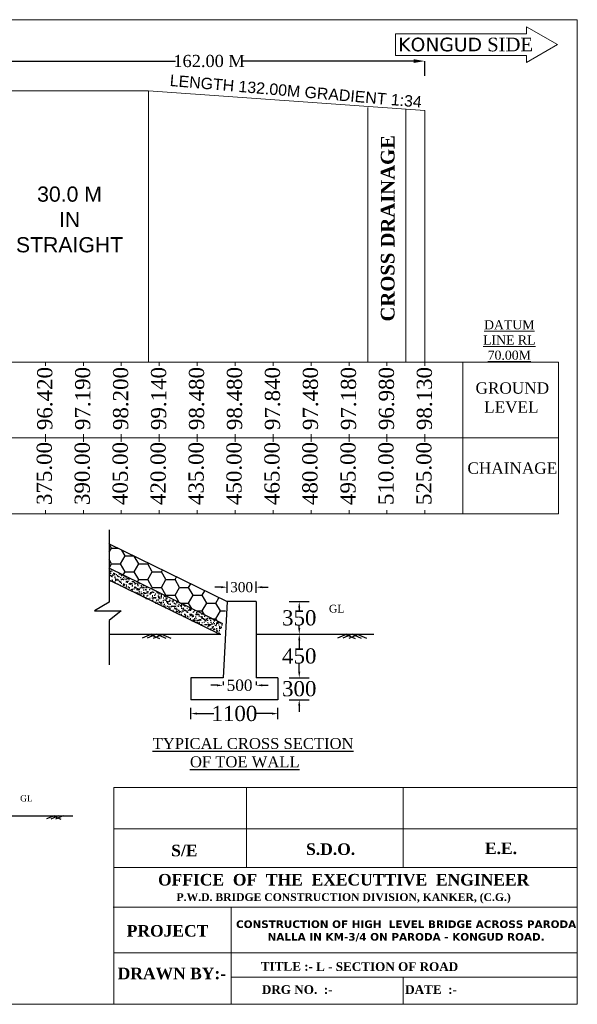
# Model space of a CAD drawing. Header units: millimetres. Extents: x 103078 to 27643434, y -3207472 to 1166784.
# Tile 3 of 3: x 27569963 to 27643434, y 1037116 to 1166784. Entities that reach past the tile are written whole.
import ezdxf

# ---------------------------------------------------------------- set-up
doc = ezdxf.new("R2010")
doc.units = ezdxf.units.MM
doc.header["$LTSCALE"] = 60
doc.header["$MEASUREMENT"] = 0
doc.linetypes.add('ACAD_ISO03W100', pattern=[30, 12, -18])
doc.layers.add('PDF_H.F.L.', color=7, linetype='ACAD_ISO03W100')
doc.layers.add('PDF_TEXT', color=7, linetype='Continuous')
doc.styles.add('Annotative', font='arial.ttf')
doc.styles.add('PDF Arial Bold', font='times.ttf')
doc.styles.add('style1', font='txt.shx', dxfattribs={"height": 1})
doc.dimstyles.get("Standard").update_dxf_attribs({"dimtxt": 400, "dimasz": 215, "dimexe": 0.18, "dimexo": 0.0625, "dimgap": 0.09, "dimtad": 0, "dimtih": 1, "dimtoh": 1, "dimdec": 0, "dimzin": 4, "dimdsep": 46, "dimtxsty": 'Standard', "dimblk": 'OPEN90', "dimcen": 0, "dimadec": 0, "dimazin": 1, "dimtfac": 1, "dimtdec": 0, "dimtix": 1, "dimtofl": 0, "dimtmove": 0, "dimatfit": 3, "dimldrblk": 'OPEN30', "dimfxl": 1, "dimtolj": 1, "dimtzin": 0, "dimarcsym": 0})

# ---------------------------------------------------------------- blocks, each defined once
blk = doc.blocks.new('*D190')
at = {"color": 0, "linetype": 'Continuous', "lineweight": -2, "transparency": 16777216}
for p, q in [((27596494, 1092050), (27595694, 1092050)), ((27597294, 1092050), (27597294, 1092050)), ((27601119, 1092050), (27601119, 1092050)), ((27601919, 1092050), (27602719, 1092050))]:
    blk.add_line(p, q, dxfattribs=at)
at = {"color": 0, "linetype": 'Continuous', "lineweight": 9, "transparency": 16777216}
for points in [[(27596494, 1092183), (27596494, 1091916), (27597294, 1092050)], [(27601919, 1092183), (27601919, 1091916), (27601119, 1092050)]]:
    blk.add_solid(points, dxfattribs=at)
at = {"layer": 'Defpoints', "color": 0, "linetype": 'Continuous', "lineweight": 9, "transparency": 16777216}
for p in [(27597294, 1092050), (27601119, 1092050), (27601119, 1092050)]:
    blk.add_point(p, dxfattribs=at)
at = {"color": 0, "linetype": 'Continuous', "transparency": 16777216, "insert": (27599207, 1092050), "char_height": 400, "attachment_point": 5}
blk.add_mtext('\\A1;{\\fTimes New Roman|b0|i0|c0|p18;\\H3.33333x;300}', dxfattribs=at)
blk = doc.blocks.new('*D191')
at = {"color": 0, "linetype": 'Continuous', "lineweight": -2, "transparency": 16777216}
for p, q in [((27592513, 1075401), (27592513, 1075401)), ((27593313, 1075401), (27595523, 1075401)), ((27603188, 1075401), (27600978, 1075401)), ((27603988, 1075401), (27603988, 1075401))]:
    blk.add_line(p, q, dxfattribs=at)
at = {"color": 0, "linetype": 'Continuous', "lineweight": 9, "transparency": 16777216}
for points in [[(27593313, 1075534), (27593313, 1075267), (27592513, 1075401)], [(27603188, 1075534), (27603188, 1075267), (27603988, 1075401)]]:
    blk.add_solid(points, dxfattribs=at)
at = {"layer": 'Defpoints', "color": 0, "linetype": 'Continuous', "lineweight": 9, "transparency": 16777216}
for p in [(27592513, 1075401), (27603988, 1075401), (27603988, 1075401)]:
    blk.add_point(p, dxfattribs=at)
at = {"color": 0, "linetype": 'Continuous', "transparency": 16777216, "insert": (27598251, 1075401), "char_height": 400, "attachment_point": 5}
blk.add_mtext('\\A1;{\\fTimes New Roman|b0|i0|c0|p18;\\H5x;1100}', dxfattribs=at)
blk = doc.blocks.new('*D192')
at = {"color": 0, "linetype": 'Continuous', "lineweight": -2, "transparency": 16777216}
for p, q in [((27595953, 1079125), (27595153, 1079125)), ((27596753, 1079614), (27596753, 1079125)), ((27601119, 1079614), (27601119, 1079125)), ((27601919, 1079125), (27602719, 1079125))]:
    blk.add_line(p, q, dxfattribs=at)
at = {"color": 0, "linetype": 'Continuous', "lineweight": 9, "transparency": 16777216}
for points in [[(27595953, 1079259), (27595953, 1078992), (27596753, 1079125)], [(27601919, 1079259), (27601919, 1078992), (27601119, 1079125)]]:
    blk.add_solid(points, dxfattribs=at)
at = {"layer": 'Defpoints', "color": 0, "linetype": 'Continuous', "lineweight": 9, "transparency": 16777216}
for p in [(27596753, 1079614), (27601119, 1079614), (27601119, 1079125)]:
    blk.add_point(p, dxfattribs=at)
at = {"color": 0, "linetype": 'Continuous', "transparency": 16777216, "insert": (27598936, 1079125), "char_height": 400, "attachment_point": 5}
blk.add_mtext('\\A1;{\\fTimes New Roman|b0|i0|c0|p18;\\H3.75x;500}', dxfattribs=at)
blk = doc.blocks.new('*D193')
at = {"color": 0, "linetype": 'Continuous', "lineweight": -2, "transparency": 16777216}
for p, q in [((27606796, 1090143), (27606796, 1090143)), ((27606796, 1089343), (27606796, 1089017)), ((27606796, 1086656), (27606796, 1086982)), ((27606796, 1085856), (27606796, 1085856))]:
    blk.add_line(p, q, dxfattribs=at)
at = {"color": 0, "linetype": 'Continuous', "lineweight": 9, "transparency": 16777216}
for points in [[(27606663, 1089343), (27606929, 1089343), (27606796, 1090143)], [(27606663, 1086656), (27606929, 1086656), (27606796, 1085856)]]:
    blk.add_solid(points, dxfattribs=at)
at = {"layer": 'Defpoints', "color": 0, "linetype": 'Continuous', "lineweight": 9, "transparency": 16777216}
for p in [(27606796, 1090143), (27606796, 1090143), (27606796, 1085856)]:
    blk.add_point(p, dxfattribs=at)
at = {"color": 0, "linetype": 'Continuous', "transparency": 16777216, "insert": (27606796, 1088000), "char_height": 400, "attachment_point": 5}
blk.add_mtext('\\A1;{\\fTimes New Roman|b0|i0|c0|p18;\\H5x;350}', dxfattribs=at)
blk = doc.blocks.new('*D194')
at = {"color": 0, "linetype": 'Continuous', "lineweight": -2, "transparency": 16777216}
for p, q in [((27606796, 1085856), (27606795, 1085856)), ((27606796, 1085056), (27606796, 1083997)), ((27606796, 1080903), (27606796, 1081962)), ((27606796, 1080103), (27606796, 1080103))]:
    blk.add_line(p, q, dxfattribs=at)
at = {"color": 0, "linetype": 'Continuous', "lineweight": 9, "transparency": 16777216}
for points in [[(27606662, 1085056), (27606929, 1085056), (27606796, 1085856)], [(27606662, 1080903), (27606929, 1080903), (27606796, 1080103)]]:
    blk.add_solid(points, dxfattribs=at)
at = {"layer": 'Defpoints', "color": 0, "linetype": 'Continuous', "lineweight": 9, "transparency": 16777216}
for p in [(27606796, 1085856), (27606796, 1085856), (27606796, 1080103)]:
    blk.add_point(p, dxfattribs=at)
at = {"color": 0, "linetype": 'Continuous', "transparency": 16777216, "insert": (27606796, 1082979), "char_height": 400, "attachment_point": 5}
blk.add_mtext('\\A1;{\\fTimes New Roman|b0|i0|c0|p18;\\H5x;450}', dxfattribs=at)
blk = doc.blocks.new('*D195')
at = {"color": 0, "linetype": 'Continuous', "lineweight": -2, "transparency": 16777216}
for p, q in [((27606796, 1080903), (27606796, 1081703)), ((27606796, 1080103), (27606796, 1080103)), ((27606796, 1077234), (27606796, 1077234)), ((27606796, 1076434), (27606796, 1075634))]:
    blk.add_line(p, q, dxfattribs=at)
at = {"color": 0, "linetype": 'Continuous', "lineweight": 9, "transparency": 16777216}
for points in [[(27606663, 1080903), (27606929, 1080903), (27606796, 1080103)], [(27606663, 1076434), (27606929, 1076434), (27606796, 1077234)]]:
    blk.add_solid(points, dxfattribs=at)
at = {"layer": 'Defpoints', "color": 0, "linetype": 'Continuous', "lineweight": 9, "transparency": 16777216}
for p in [(27606796, 1080103), (27606796, 1080103), (27606796, 1077234)]:
    blk.add_point(p, dxfattribs=at)
at = {"color": 0, "linetype": 'Continuous', "transparency": 16777216, "insert": (27606796, 1078668), "char_height": 400, "attachment_point": 5}
blk.add_mtext('\\A1;{\\fTimes New Roman|b0|i0|c0|p18;\\H5x;300}', dxfattribs=at)
blk = doc.blocks.new('*D183')
at = {"color": 0, "linetype": 'Continuous', "lineweight": -2, "ltscale": 2, "transparency": 16777216}
for p, q in [((27566474, 1158636), (27566474, 1161332)), ((27567974, 1161332), (27590486, 1161332)), ((27621854, 1161332), (27599347, 1161332)), ((27623354, 1159383), (27623354, 1161332))]:
    blk.add_line(p, q, dxfattribs=at)
at = {"color": 0, "linetype": 'Continuous', "lineweight": 9, "ltscale": 2, "transparency": 16777216}
for points in [[(27567974, 1161582), (27567974, 1161082), (27566474, 1161332)], [(27621854, 1161582), (27621854, 1161082), (27623354, 1161332)]]:
    blk.add_solid(points, dxfattribs=at)
at = {"layer": 'Defpoints', "color": 0, "linetype": 'Continuous', "lineweight": 9, "ltscale": 2, "transparency": 16777216}
for p in [(27623354, 1161332), (27623354, 1159383), (27566474, 1158636)]:
    blk.add_point(p, dxfattribs=at)
at = {"color": 0, "linetype": 'Continuous', "lineweight": 9, "ltscale": 2, "transparency": 16777216, "insert": (27594916, 1161332), "char_height": 1500, "attachment_point": 5, "style": 'PDF Arial Bold'}
blk.add_mtext('\\A1;{\\H1.06667x;162.00 M}', dxfattribs=at)

msp = doc.modelspace()

# ---------------------------------------------------------------- hatches: boundary and pattern name
at = {"linetype": 'Continuous'}
h = msp.add_hatch(dxfattribs=at)
h.set_pattern_fill('HONEY', color=256, scale=9562.5)
h.set_pattern_definition([(0, (6796173.2, 4110576.3), (1792.96875, 1035.17099), [1195.3125, -2390.625]), (120, (6796173.2, 4110576.3), (-1792.96875, 1035.17099), [1195.3125, -2390.625]), (60, (6796173.2, 4110576.3), (4e-13, 2070.34198), [-2390.625, 1195.3125])])
h.paths.add_polyline_path([(27581741.5, 1097756.5), (27581741.5, 1094566.7), (27596738.2, 1087223.1), (27597294.4, 1090143.4)])
h = msp.add_hatch(dxfattribs=at)
h.set_pattern_fill('AR-SAND', color=256, scale=286.875)
h.set_pattern_definition([(37.5, (6796173.24, 4110576.3), (-18.07122, 552.757569), [0, -436.05, 0, -487.6875, 0, -466.171875]), (7.5, (6796173.24, 4110576.3), (507.704692, 809.603152), [0, -235.2375, 0, -393.01875, 0, -150.609375]), (327.5, (6795820.4, 4110576.3), (893.369447, 1.623441), [0, -143.4375, 0, -516.375, 0, -674.15625]), (317.5, (6795820.4, 4110576.3), (862.38257, 251.783178), [0, -71.71875, 0, -338.5125, 0, -387.28125])])
h.paths.add_polyline_path([(27581741.5, 1092969.6), (27596268.8, 1085855.9), (27596477.8, 1085855.9), (27596738.2, 1087223.1), (27581741.5, 1094566.7)])

# ---------------------------------------------------------------- linework, layer by layer
at = {"color": 7, "linetype": 'Continuous', "lineweight": 9, "ltscale": 2}
for p, q in [((27543354, 1157403.7), (27586949, 1157403.7)), ((27586949, 1157403.7), (27623354, 1154803.7)), ((27586949, 1157403.7), (27586949, 1121703.7)), ((27615854, 1121703.7), (27615854, 1155221.7)), ((27620854, 1121703.7), (27620854, 1154943)), ((27623354, 1121703.7), (27623354, 1154803.7)), ((27558354, 1121703.7), (27581454, 1121703.7)), ((27573354, 1121703.7), (27573354, 1121203.7)), ((27573354, 1121703.7), (27573354, 1121203.7)), ((27573354, 1121703.7), (27573354, 1121203.7)), ((27575834, 1121703.7), (27580834, 1121703.7)), ((27578354, 1121703.7), (27588354, 1121703.7)), ((27578354, 1121703.7), (27578354, 1121203.7)), ((27583354, 1121703.7), (27583354, 1121203.7)), ((27588354, 1121703.7), (27590854, 1121703.7)), ((27588354, 1121703.7), (27595854, 1121703.7)), ((27588354, 1121703.7), (27588354, 1121203.7)), ((27593354, 1121703.7), (27593354, 1121203.7)), ((27595834, 1121703.7), (27600834, 1121703.7)), ((27598354, 1121703.7), (27598354, 1121203.7)), ((27600834, 1121703.7), (27605834, 1121703.7)), ((27603354, 1121703.7), (27628354, 1121703.7)), ((27603354, 1121703.7), (27628354, 1121703.7)), ((27603354, 1121703.7), (27603354, 1121203.7)), ((27605834, 1121703.7), (27608334, 1121703.7)), ((27608354, 1121703.7), (27608354, 1121203.7)), ((27613354, 1121703.7), (27613354, 1121203.7)), ((27613371.5, 1121703.7), (27613371.5, 1121203.7)), ((27613371.5, 1121703.7), (27613371.5, 1121203.7)), ((27618354, 1121703.7), (27618354, 1121203.7)), ((27623354, 1121703.7), (27623354, 1121203.7)), ((27628354, 1121703.7), (27640945, 1121703.7)), ((27628354, 1101703.7), (27628354, 1121703.7)), ((27628354, 1121703.7), (27628354, 1121203.7)), ((27640945, 1101703.7), (27640945, 1121703.7)), ((27558354, 1111703.7), (27581454, 1111703.7)), ((27573354, 1112203.7), (27573354, 1111203.7)), ((27573354, 1112203.7), (27573354, 1111203.7)), ((27573354, 1111703.7), (27580834, 1111703.7)), ((27578354, 1112203.7), (27578354, 1111203.7)), ((27578354, 1111703.7), (27593354, 1111703.7)), ((27583354, 1112203.7), (27583354, 1111203.7)), ((27588354, 1112203.7), (27588354, 1111203.7)), ((27588354, 1111703.7), (27593354, 1111703.7)), ((27590854, 1111703.7), (27595854, 1111703.7)), ((27593354, 1112203.7), (27593354, 1111203.7)), ((27595834, 1111703.7), (27600834, 1111703.7)), ((27598354, 1112203.7), (27598354, 1111203.7)), ((27600834, 1111703.7), (27605834, 1111703.7)), ((27603354, 1112203.7), (27603354, 1111203.7)), ((27603354, 1111703.7), (27628354, 1111703.7)), ((27603354, 1111703.7), (27628354, 1111703.7)), ((27605834, 1111703.7), (27608334, 1111703.7)), ((27608354, 1112203.7), (27608354, 1111203.7)), ((27613354, 1112203.7), (27613354, 1111203.7)), ((27613371.5, 1112203.7), (27613371.5, 1111203.7)), ((27613371.5, 1112203.7), (27613371.5, 1111203.7)), ((27618354, 1112203.7), (27618354, 1111203.7)), ((27623354, 1112203.7), (27623354, 1111203.7)), ((27628354, 1112203.7), (27628354, 1111203.7)), ((27640945, 1111703.7), (27628354, 1111703.7)), ((27573354, 1102203.7), (27573354, 1101703.7)), ((27573354, 1102203.7), (27573354, 1101703.7)), ((27573354, 1102203.7), (27573354, 1101703.7)), ((27578354, 1102203.7), (27578354, 1101703.7)), ((27583354, 1102203.7), (27583354, 1101703.7)), ((27588354, 1102203.7), (27588354, 1101703.7)), ((27593354, 1102203.7), (27593354, 1101703.7)), ((27598354, 1102203.7), (27598354, 1101703.7)), ((27603354, 1102203.7), (27603354, 1101703.7)), ((27608354, 1102203.7), (27608354, 1101703.7)), ((27613354, 1102203.7), (27613354, 1101703.7)), ((27613371.5, 1102203.7), (27613371.5, 1101703.7)), ((27613371.5, 1102203.7), (27613371.5, 1101703.7)), ((27618354, 1102203.7), (27618354, 1101703.7)), ((27623354, 1102203.7), (27623354, 1101703.7)), ((27628354, 1102203.7), (27628354, 1101703.7)), ((27566474, 1101703.7), (27578354, 1101703.7)), ((27575834, 1101703.7), (27581454, 1101703.7)), ((27578354, 1101703.7), (27593354, 1101703.7)), ((27581454, 1101703.7), (27593354, 1101703.7)), ((27590854, 1101703.7), (27595854, 1101703.7)), ((27595834, 1101703.7), (27600834, 1101703.7)), ((27600834, 1101703.7), (27605834, 1101703.7)), ((27603354, 1101703.7), (27628354, 1101703.7)), ((27603354, 1101703.7), (27628354, 1101703.7)), ((27605834, 1101703.7), (27608334, 1101703.7)), ((27640945, 1101703.7), (27628354, 1101703.7)), ((27643434.5, 1037116.5), (27643434.5, 1065658.7))]:
    msp.add_line(p, q, dxfattribs=at)
at = {"linetype": 'Continuous'}
for p, q in [((27581741.5, 1099601.7), (27581741.5, 1090068.8)), ((27597294.4, 1091303.7), (27597294.4, 1092795.7)), ((27601119.4, 1091303.7), (27601119.4, 1092795.7)), ((27581741.5, 1090068.8), (27579813.7, 1088937.6)), ((27597294.4, 1090143.4), (27596753.3, 1080102.8)), ((27601119.4, 1090143.4), (27597294.4, 1090143.4)), ((27601119.4, 1090143.4), (27601119.4, 1080102.8)), ((27605471.4, 1090143.4), (27608119.7, 1090143.4)), ((27579813.7, 1088937.6), (27583336.2, 1088937.6)), ((27583336.2, 1088937.6), (27581741.5, 1087655.6)), ((27581741.5, 1087655.6), (27581741.5, 1081809.8)), ((27581741.5, 1085855.9), (27596477.8, 1085855.9)), ((27601119.4, 1085855.9), (27616639.2, 1085855.9)), ((27596753.3, 1080102.8), (27592513.2, 1080102.8)), ((27592513.2, 1080102.8), (27592513.2, 1077234)), ((27603988.2, 1080102.8), (27601119.4, 1080102.8)), ((27603988.2, 1080102.8), (27603988.2, 1077234)), ((27605471.4, 1080102.8), (27608119.7, 1080102.8)), ((27603988.2, 1077234), (27592513.2, 1077234)), ((27605471.4, 1077234), (27608119.7, 1077234)), ((27592513.2, 1074654.6), (27592513.2, 1076146.6)), ((27603988.2, 1074654.6), (27603988.2, 1076146.6)), ((27562379.4, 1061941.1), (27576960.7, 1061941.1))]:
    msp.add_line(p, q, dxfattribs=at)
for p, q in [((27587310.3, 1085878.5), (27586083.4, 1085336.8)), ((27587975.1, 1085855.9), (27586748.3, 1085314.2)), ((27587176.3, 1085828.7), (27588403.1, 1085287)), ((27588773.9, 1085828.7), (27587547.1, 1085287)), ((27587975.1, 1085855.9), (27589201.9, 1085314.2)), ((27588639.9, 1085878.5), (27589866.7, 1085336.8)), ((27613084.1, 1085878.5), (27611857.2, 1085336.8)), ((27613748.9, 1085855.9), (27612522.1, 1085314.2)), ((27612950.1, 1085828.7), (27614176.9, 1085287)), ((27614547.7, 1085828.7), (27613320.8, 1085287)), ((27613748.9, 1085855.9), (27614975.7, 1085314.2)), ((27614413.7, 1085878.5), (27615640.5, 1085336.8)), ((27574499.7, 1061959.1), (27573518.2, 1061525.8)), ((27575031.6, 1061941.1), (27574050.1, 1061507.7)), ((27574392.5, 1061919.3), (27575374, 1061486)), ((27575670.6, 1061919.3), (27574689.1, 1061486))]:
    msp.add_line(p, q)
at = {"color": 7, "linetype": 'Continuous', "lineweight": 9}
msp.add_line((27582349.2, 1037116.5), (27643434.5, 1037116.5), dxfattribs=at)
at = {"color": 7, "linetype": 'Continuous', "lineweight": 9, "ltscale": 2}
msp.add_lwpolyline([(27643434.5, 1037116.5), (27448291.5, 1037116.5), (27448291.5, 1166784.2), (27643434.5, 1166784.2)], close=True, dxfattribs=at)
at = {"linetype": 'Continuous', "lineweight": 9}
msp.add_lwpolyline([(27619494.7, 1162062.5), (27636745.2, 1162062.5), (27636745.2, 1161152.8), (27640815, 1163502.5), (27636745.2, 1165852.2), (27636745.2, 1164942.5), (27619494.7, 1164942.5)], close=True, dxfattribs=at)
at = {"linetype": 'Continuous'}
for points in [[(27581741.5, 1097756.5), (27597294.4, 1090143.4)], [(27596738.2, 1087223.1), (27581741.5, 1094566.7)], [(27596268.8, 1085855.9), (27581741.5, 1092969.6)]]:
    msp.add_lwpolyline(points, dxfattribs=at)
at = {"layer": 'PDF_H.F.L.', "color": 7, "linetype": 'Continuous', "lineweight": 9}
for p, q in [((27643434.5, 1065658.7), (27582349.2, 1065658.7)), ((27582349.2, 1065658.7), (27582349.2, 1037116.5)), ((27599835.8, 1065658.7), (27599835.8, 1055113.8)), ((27620487.5, 1055113.8), (27620487.5, 1065658.7)), ((27643434.5, 1060226.5), (27582349.2, 1060226.5)), ((27582349.2, 1052371.8), (27582349.2, 1059999.4)), ((27582349.2, 1055113.8), (27643434.5, 1055113.8)), ((27643434.5, 1049904), (27582292, 1049904)), ((27597819.5, 1049904), (27597819.5, 1037116.5)), ((27582349.2, 1037116.5), (27582349.2, 1044744.1)), ((27582349.2, 1043887.4), (27643434.5, 1043887.4)), ((27597819.5, 1040712.1), (27643434.5, 1040712.1)), ((27620487.5, 1037116.5), (27620487.5, 1040712.1))]:
    msp.add_line(p, q, dxfattribs=at)

# ---------------------------------------------------------------- texts
at = {"linetype": 'Continuous', "lineweight": 9, "insert": (27637599.4, 1164417.6), "char_height": 1800, "attachment_point": 3, "style": 'style1'}
msp.add_mtext('{\\fVerdana|b0|i0|c0|p34;\\C7;KONGUD\\fTimes New Roman|b0|i0|c0|p18;\\C256; SIDE}', dxfattribs=at)
at = {"linetype": 'Continuous', "lineweight": 9, "insert": (27617547.9, 1127038.4), "char_height": 1800, "attachment_point": 1, "rotation": 90, "style": 'style1'}
msp.add_mtext('{\\fTimes New Roman|b1|i0|c0|p18;\\C7;CROSS DRAINAGE }', dxfattribs=at)
at = {"color": 7, "linetype": 'Continuous', "lineweight": 9, "insert": (27571635.5, 1144813.6), "char_height": 2000, "attachment_point": 1, "style": 'Annotative'}
msp.add_mtext_dynamic_manual_height_columns('\\A1;\\pxqc;30.0 M IN STRAIGHT', width=9793.47, gutter_width=1000, heights=[0], dxfattribs=at)
at = {"linetype": 'Continuous', "lineweight": 9, "insert": (27628974.4, 1127204.4), "char_height": 1200, "width": 10990.407, "attachment_point": 1}
msp.add_mtext('\\pxqc;{\\fTimes New Roman|b0|i0|c0|p18;\\LDATUM LINE RL 70.00M}', dxfattribs=at)
at = {"linetype": 'Continuous', "lineweight": 9, "char_height": 2000, "attachment_point": 1, "rotation": 90}
for s, insert in [('{\\fTimes New Roman|b0|i0|c0|p18;96.420}', (27572263.5, 1112739.2)), ('{\\fTimes New Roman|b0|i0|c0|p18;97.190}', (27577263.5, 1112739.2)), ('{\\fTimes New Roman|b0|i0|c0|p18;98.200}', (27582263.5, 1112739.2)), ('{\\fTimes New Roman|b0|i0|c0|p18;99.140}', (27587263.5, 1112739.2)), ('{\\fTimes New Roman|b0|i0|c0|p18;98.480}', (27592263.5, 1112739.2)), ('{\\fTimes New Roman|b0|i0|c0|p18;98.480}', (27597263.5, 1112739.2)), ('{\\fTimes New Roman|b0|i0|c0|p18;97.840}', (27602263.5, 1112739.2)), ('{\\fTimes New Roman|b0|i0|c0|p18;97.480}', (27607263.5, 1112739.2)), ('{\\fTimes New Roman|b0|i0|c0|p18;97.180}', (27612281, 1112739.2)), ('{\\fTimes New Roman|b0|i0|c0|p18;96.980}', (27617281, 1112739.2)), ('{\\fTimes New Roman|b0|i0|c0|p18;98.130}', (27622281, 1112739.2)), ('{\\fTimes New Roman|b0|i0|c0|p18;375.00}', (27572202.3, 1102866.8)), ('{\\fTimes New Roman|b0|i0|c0|p18;390.00}', (27577202.3, 1102866.8)), ('{\\fTimes New Roman|b0|i0|c0|p18;405.00}', (27582202.3, 1102866.8)), ('{\\fTimes New Roman|b0|i0|c0|p18;420.00}', (27587202.3, 1102866.8)), ('{\\fTimes New Roman|b0|i0|c0|p18;435.00}', (27592202.3, 1102866.8)), ('{\\fTimes New Roman|b0|i0|c0|p18;450.00}', (27597202.3, 1102866.8)), ('{\\fTimes New Roman|b0|i0|c0|p18;465.00}', (27602202.3, 1102866.8)), ('{\\fTimes New Roman|b0|i0|c0|p18;480.00}', (27607202.3, 1102866.8)), ('{\\fTimes New Roman|b0|i0|c0|p18;495.00}', (27612219.8, 1102866.8)), ('{\\fTimes New Roman|b0|i0|c0|p18;510.00}', (27617219.8, 1102866.8)), ('{\\fTimes New Roman|b0|i0|c0|p18;525.00}', (27622219.8, 1102866.8))]:
    msp.add_mtext(s, dxfattribs=dict(at, insert=insert))
at = {"linetype": 'Continuous', "lineweight": 9, "char_height": 1500, "attachment_point": 1}
for s, insert in [('{\\fTimes New Roman|b0|i0|c0|p18;GROUND\\P  LEVEL}', (27630022.9, 1119028.2)), ('{\\fTimes New Roman|b0|i0|c0|p18;CHAINAGE}', (27628957.5, 1108484.2))]:
    msp.add_mtext(s, dxfattribs=dict(at, insert=insert))
at = {"attachment_point": 1, "style": 'style1'}
for insert, char_height in [((27610708.4, 1089731.7), 3304.8), ((27570023.4, 1064648.5), 2643.84)]:
    msp.add_mtext('{\\fTimes New Roman|b0|i0|c0|p18;\\H0.30864x;GL\\H3.24x;                         }', dxfattribs=dict(at, insert=insert, char_height=char_height))
at = {"insert": (27587481.6, 1072185.8), "char_height": 1500, "width": 36763.305, "attachment_point": 1, "style": 'style1'}
msp.add_mtext('{\\fTimes New Roman|b0|i0|c0|p18;\\H0.96451x;\\LTYPICAL CROSS SECTION\\l \\P         \\LOF TOE WALL\\l    \\H1.0368x;                   }', dxfattribs=at)
at = {"layer": 'PDF_H.F.L.', "color": 7, "linetype": 'Continuous', "lineweight": 9}
for s, insert, char_height, width, attachment_point in [('{\\fTimes New Roman|b1|i0|c0|p18;S/E}', (27589926.5, 1058134.8), 1525.53, 21079.133, 1), ('{\\fTimes New Roman|b1|i0|c0|p18;S.D.O.}', (27607698.8, 1058315.6), 1525.53, 21079.133, 1), ('{\\fTimes New Roman|b1|i0|c0|p18;E.E.}', (27631268.9, 1058424.1), 1525.53, 21079.133, 1), ('{\\fTimes New Roman|b1|i0|c0|p18;\\H1.3333x;OFFICE  OF  THE  EXECUTTIVE  ENGINEER\\P\\H0.66667x;P.W.D. BRIDGE CONSTRUCTION DIVISION, KANKER, (C.G.)}', (27612647, 1054286.4), 1144.147, 55335.238, 2), ('{\\fVerdana|b1|i0|c0|p34;CONSTRUCTION OF HIGH  LEVEL BRIDGE ACROSS PARODA NALLA IN KM-3/4 ON PARODA - KONGUD ROAD.\\fTimes New Roman|b1|i0|c0|p18;   }', (27620878.1, 1048168.5), 1000, 44815.767, 2), ('{\\fTimes New Roman|b1|i0|c0|p18;PROJECT}', (27584067, 1047557.7), 1525.53, 33848.521, 1), ('{\\fTimes New Roman|b1|i0|c0|p18;TITLE :-}', (27601735.5, 1042680.8), 1144.147, 33848.521, 1), ('{\\fTimes New Roman|b1|i0|c0|p18;L - SECTION OF ROAD}', (27609012.2, 1042653.1), 1144.147, 32352.435, 1), ('{\\fTimes New Roman|b1|i0|c0|p18;DRAWN BY:-}', (27582877.5, 1041939), 1525.53, 33848.521, 1), ('{\\fTimes New Roman|b1|i0|c0|p18;DRG NO.  :-    }', (27601869.2, 1039631.5), 1144.147, 89782.057, 1), ('{\\fTimes New Roman|b1|i0|c0|p18;DATE  :-   }', (27620751.4, 1039632.2), 1144.147, 145002.869, 1)]:
    msp.add_mtext(s, dxfattribs=dict(at, insert=insert, char_height=char_height, width=width, attachment_point=attachment_point))
at = {"layer": 'PDF_TEXT', "color": 7, "linetype": 'Continuous', "lineweight": 9, "insert": (27589691.6, 1158038.4), "char_height": 1500, "attachment_point": 7, "rotation": 355.063299, "style": 'Annotative'}
msp.add_mtext('LENGTH 132.00M GRADIENT 1:34', dxfattribs=at)

# ---------------------------------------------------------------- dimensions: what is measured, and where the dimension line sits
at = {"color": 7, "linetype": 'Continuous', "lineweight": 9, "ltscale": 2}
dim = msp.add_linear_dim(base=(27623354, 1161331.7), p1=(27566474, 1158636.2), p2=(27623354, 1159383), text='{\\H1.06667x;162.00 M}', dimstyle='Standard', override={"dimtxt": 1500, "dimasz": 1500, "dimtxsty": 'PDF Arial Bold', "dimfxl": 300}, dxfattribs=at)
dim.commit()
dim.dimension.update_dxf_attribs({"geometry": '*D183', "text_midpoint": (27594916.5, 1161331.7), "dimtype": 160})
at = {"linetype": 'Continuous'}
for base, p1, p2, text, override, picture, middle in [((27601119.4, 1092049.7), (27597294.4, 1092049.7), (27601119.4, 1092049.7), '{\\fTimes New Roman|b0|i0|c0|p18;\\H3.33333x;300}', {"dimasz": 800, "dimfxl": 300}, '*D190', (27599206.9, 1092049.7)), ((27603988.2, 1075400.6), (27592513.2, 1075400.6), (27603988.2, 1075400.6), '{\\fTimes New Roman|b0|i0|c0|p18;\\H5x;1100}', {"dimtxt": 400, "dimasz": 800, "dimfxl": 300}, '*D191', (27598250.7, 1075400.6))]:
    dim = msp.add_linear_dim(base=base, p1=p1, p2=p2, text=text, dimstyle='Standard', override=override, dxfattribs=at)
    dim.commit()
    dim.dimension.update_dxf_attribs({"geometry": picture, "text_midpoint": middle})
for base, p1, p2, text, picture, middle in [((27606796, 1090143.4), (27606796, 1085855.9), (27606796, 1090143.4), '{\\fTimes New Roman|b0|i0|c0|p18;\\H5x;350}', '*D193', (27606796, 1087999.6)), ((27606795.6, 1085855.9), (27606795.6, 1080102.8), (27606796, 1085855.9), '{\\fTimes New Roman|b0|i0|c0|p18;\\H5x;450}', '*D194', (27606795.6, 1082979.3)), ((27606796, 1080102.8), (27606796, 1077234), (27606796, 1080102.8), '{\\fTimes New Roman|b0|i0|c0|p18;\\H5x;300}', '*D195', (27606796, 1078668.4))]:
    dim = msp.add_linear_dim(base=base, p1=p1, p2=p2, angle=90, text=text, dimstyle='Standard', override={"dimasz": 800, "dimfxl": 300}, dxfattribs=at)
    dim.commit()
    dim.dimension.update_dxf_attribs({"geometry": picture, "text_midpoint": middle})
dim = msp.add_linear_dim(base=(27601119.4, 1079125.2), p1=(27596753.3, 1079613.9), p2=(27601119.4, 1079613.9), text='{\\fTimes New Roman|b0|i0|c0|p18;\\H3.75x;500}', dimstyle='Standard', override={"dimasz": 800, "dimfxl": 300}, dxfattribs=at)
dim.commit()
dim.dimension.update_dxf_attribs({"geometry": '*D192', "text_midpoint": (27598936.4, 1079125.2), "dimtype": 160})

doc.saveas('drawing.dxf')
